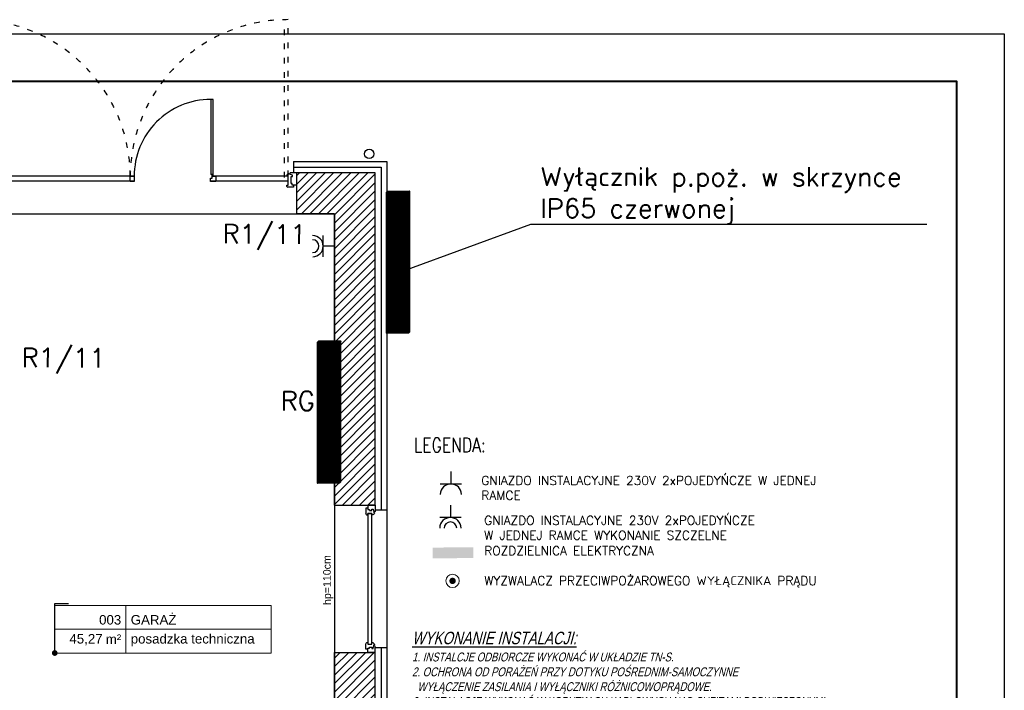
# Model space of a CAD drawing. Header units: millimetres. Extents: x 22250 to 51280, y -5012 to 7692.
# Tile 59 of 183: x 33390 to 34426, y 2942 to 3648. Entities that reach past the tile are written whole.
import ezdxf
from ezdxf import colors
from ezdxf.entities.mleader import LeaderData, LeaderLine
from ezdxf.enums import TextEntityAlignment as Align
from ezdxf.math import Vec2, Vec3

# ---------------------------------------------------------------- set-up
doc = ezdxf.new("R2010")
doc.units = ezdxf.units.MM
doc.linetypes.add('ACAD_ISO03W100', pattern=[30, 12, -18])
for name, color, linetype in [('E_Elektryka', 1, 'Continuous'), ('E_Gniazda', 1, 'Continuous'), ('E_podklad', 252, 'Continuous'), ('E_Tabelka', 7, 'Continuous'), ('E_Wlaczniki', 3, 'Continuous')]:
    doc.layers.add(name, color=color, linetype=linetype)
doc.layers.add('E_Obwody', color=3, linetype='Continuous', lineweight=13)
doc.styles.add('ARIAL', font='arial.ttf')
doc.styles.add('GEOS_018', font='GEOS_018.SHX', dxfattribs={"width": 0.8, "oblique": 14.99994, "height": 15})
doc.styles.add('romans', font='romans.shx')
doc.styles.get("Standard").update_dxf_attribs({"font": 'arial.ttf'})
doc.linetypes.add('BATTING', pattern='A,0.0001,-0.1,[134,ltypeshp.shx,S=0.1,R=0,X=-0.1,Y=0],-0.2,[134,ltypeshp.shx,S=0.1,R=180,X=0.1,Y=0],-0.1', length=0.4001)

# ---------------------------------------------------------------- blocks, each defined once
blk = doc.blocks.new('*U206')
at = {"color": 144}
for p, q in [((45, 0), (45, -8)), ((45, 0), (51.7, 0)), ((45, 0), (45, -8)), ((51.7, 0), (52.3, -1.6)), ((193.3, 0), (192.7, -1.6)), ((200, 0), (193.3, 0)), ((200, 0), (200, -8)), ((45, -8), (48.2, -8)), ((48.2, -8), (48.2, -9.9)), ((48.2, -8), (49.6, -8)), ((48.2, -9.9), (54.1, -9.9)), ((49.2, -2.4), (52.3, -1.6)), ((49.2, -3.7), (49.2, -2.4)), ((50.6, -3.7), (49.2, -3.7)), ((49.6, -8), (49.6, -6.1)), ((49.6, -6.1), (50.6, -6.1)), ((50.6, -6.1), (50.6, -3.7)), ((52.3, -1.6), (53.1, -1.6)), ((53.1, -1.6), (53, -1)), ((53.8, -8), (53.8, -3.7)), ((53.8, -3.7), (55.4, -3.7)), ((55.3, -8), (53.8, -8)), ((55.3, -9), (55.3, -8)), ((191.2, -3.7), (189.6, -3.7)), ((189.7, -9), (189.7, -8)), ((189.7, -8), (191.2, -8)), ((196.8, -9.9), (190.9, -9.9)), ((191.2, -8), (191.2, -3.7)), ((191.9, -1.6), (192, -1)), ((192.7, -1.6), (191.9, -1.6)), ((195.8, -2.4), (192.7, -1.6)), ((194.4, -6.1), (194.4, -3.7)), ((194.4, -3.7), (195.8, -3.7)), ((195.4, -6.1), (194.4, -6.1)), ((195.4, -8), (195.4, -6.1)), ((196.8, -8), (195.4, -8)), ((195.8, -3.7), (195.8, -2.4)), ((200, -8), (196.8, -8)), ((196.8, -8), (196.8, -9.9))]:
    blk.add_line(p, q, dxfattribs=at)
blk.add_lwpolyline([(53.8, -3.7), (191.2, -3.7), (191.2, -8), (53.8, -8)], close=True, dxfattribs=at)
for centre, radius, start, end in [((52.9, -3.5), 2.51, 356.8105, 86.8105), ((54, -8.4), 1.5, 273.3553, 335.6854), ((192.1, -3.5), 2.51, 93.1895, 183.1895), ((191, -8.4), 1.5, 204.3146, 266.6447)]:
    blk.add_arc(centre, radius, start, end, dxfattribs=at)
blk = doc.blocks.new('*U211')
at = {"lineweight": 5}
for p, q in [((-75, -25), (-75, 25)), ((-75, 25), (0, 25)), ((0, 0), (0, 25)), ((0, 25), (152.7, 25)), ((152.7, 25), (152.7, -25)), ((-75, -25), (0, -25)), ((152.7, -25), (0, -25))]:
    blk.add_line(p, q, dxfattribs=at)
at = {"lineweight": 5, "ltscale": 18.5}
for p, q in [((0, 25), (0, -25)), ((-75, 0), (152.7, 0))]:
    blk.add_line(p, q, dxfattribs=at)
at = {"lineweight": 5, "ltscale": 18.5, "insert": (-5, -10.4), "char_height": 10, "attachment_point": 6, "style": 'ARIAL'}
blk.add_mtext('\\A1;m²', dxfattribs=at)
at = {"lineweight": 5, "style": 'ARIAL'}
blk.add_attdef('1NR', text='', height=10, dxfattribs=at).set_placement((-5, 5), align=Align.RIGHT)
blk.add_attdef('2POM', (5, 5), '', height=10, dxfattribs=at)
blk.add_attdef('4PL2', text='', height=10, dxfattribs=at).set_placement((-24.6, -5), align=Align.TOP_RIGHT)
blk.add_attdef('3POS', text='', height=10, dxfattribs=at).set_placement((5, -5), align=Align.TOP_LEFT)
blk = doc.blocks.new('_Dot')
at = {"color": 0, "linetype": 'ByBlock', "lineweight": -2}
blk.add_line((-0.5, 0), (-1, 0), dxfattribs=at)
at = {"color": 0, "linetype": 'ByBlock', "const_width": 0.5}
blk.add_lwpolyline([(-0.25, 0, 1), (0.25, 0, 1)], format="xyb", close=True, dxfattribs=at)
blk = doc.blocks.new('*U966')
blk.add_lwpolyline([(-71, 0), (0, 0), (0, 42), (-71, 42)], close=True)
at = {"lineweight": 40}
blk.add_lwpolyline([(-68, 1), (-1, 1), (-1, 41), (-68, 41)], close=True, dxfattribs=at)

msp = doc.modelspace()

# ---------------------------------------------------------------- hatches: boundary and pattern name
at = {"layer": 'E_Elektryka', "lineweight": 50}
h = msp.add_hatch(dxfattribs=at)
h.set_pattern_fill('ANSI31', color=1, scale=0.131021, angle=90)
h.set_pattern_definition([(135, (7924.663603, -6716.103542), (-0.01158071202, -0.01158071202), [])])
h.paths.add_polyline_path([(33775.9, 3467.6), (33775.9, 3318.6), (33799.9, 3318.6), (33799.9, 3467.6)])
h = msp.add_hatch(dxfattribs=at)
h.set_pattern_fill('ANSI31', color=1, scale=0.131021, angle=90)
h.set_pattern_definition([(135, (7852.035801, -6873.976943), (-0.01158071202, -0.01158071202), [])])
h.paths.add_polyline_path([(33703.3, 3309.7), (33703.3, 3160.8), (33727.3, 3160.8), (33727.3, 3309.7)])
at = {"layer": 'E_podklad'}
h = msp.add_hatch(dxfattribs=at)
h.set_pattern_fill('ANSI31', color=256, scale=2)
h.set_pattern_definition([(45, (16286.52, -15796.4403), (-4.490128, 4.490128), [])])
h.paths.add_polyline_path([(33764, 3487.1), (33681, 3487.1), (33681, 3474.1), (33681, 3444.1), (33721, 3444.1), (33721, 3137.1), (33764, 3137.1)])
h.paths.add_polyline_path([(33764, 2982.1), (33756, 2982.1), (33721, 2982.1), (33721, 2864.1), (33764, 2864.1)])
h.paths.add_polyline_path([(33764, 2709.1), (33721, 2709.1), (33721, 2485.1), (33691, 2485.1), (33691, 2420.1), (33721, 2420.1), (33721, 2058.1), (33360, 2058.1), (33336, 2058.1), (33294, 2058.1), (33294, 2015.1), (33764, 2015.1)])
h.paths.add_polyline_path([(33331, 3487.1), (33224, 3487.1), (33224, 3446.1), (33255, 3446.1), (33255, 3320.1), (33298, 3320.1), (33298, 3444.1), (33331, 3444.1)])
h.paths.add_polyline_path([(33485, 2420.1), (33485, 2485.1), (33360, 2485.1), (33360, 3277.1), (33360, 3320.1), (33255, 3320.1), (33209, 3320.1), (33209, 3277.1), (33290, 3277.1), (33290, 2307.1), (33360, 2307.1), (33360, 2420.1)])
at = {"layer": 'E_Tabelka', "ltscale": 10}
msp.add_hatch(color=1, dxfattribs=at).paths.add_polyline_path([(33867.1, 3081.4), (33867.1, 3092.7), (33824.3, 3092.5), (33824.4, 3081.2)])
at = {"layer": 'E_Wlaczniki', "linetype": 'ByBlock', "lineweight": 30}
msp.add_hatch(color=1, dxfattribs=at).paths.add_polyline_path([(33848.7, 3057.4, 1), (33841.9, 3057.4, 1)])

# ---------------------------------------------------------------- linework, layer by layer
at = {"layer": 'E_Gniazda'}
for p, q in [((33709.1, 3398.7), (33709, 3421.2)), ((33721.2, 3410), (33709.1, 3409.9))]:
    msp.add_line(p, q, dxfattribs=at)
for radius in [11.3, 6.75]:
    msp.add_arc((33697.8, 3409.9), radius, 271.6428, 88.8602, dxfattribs=at)
at = {"layer": 'E_podklad', "linetype": 'ACAD_ISO03W100', "ltscale": 0.5, "transparency": 33554559}
for p, q in [((33668.4, 3482.3), (33668.4, 3647.3)), ((33672.3, 3483.5), (33672.3, 3648.5))]:
    msp.add_line(p, q, dxfattribs=at)
at = {"layer": 'E_podklad', "ltscale": 2}
for p, q in [((33678, 3499.1), (33678, 3487.1)), ((33681, 3487.1), (33681, 3444.1)), ((33721, 3444.1), (33681, 3444.1)), ((33721, 3137.1), (33721, 3444.1)), ((33721, 3137.1), (33764, 3137.1)), ((33721, 3137.1), (33721, 2982.1)), ((33764, 3132.1), (33776, 3132.1)), ((33776, 3132.1), (33776, 2987.1)), ((33764, 2987.1), (33776, 2987.1)), ((33721, 2864.1), (33721, 2982.1)), ((33721, 2982.1), (33764, 2982.1))]:
    msp.add_line(p, q, dxfattribs=at)
at = {"layer": 'E_podklad', "transparency": 33554559}
for p, q in [((33592.1, 3485.4), (33590.7, 3485.4)), ((33592.1, 3484), (33592.1, 3485.4)), ((33592.4, 3481.7), (33592.4, 3483.5)), ((33672.3, 3483.5), (33670.6, 3483.5)), ((33672.3, 3474.2), (33672.3, 3483.5)), ((33672.9, 3485.6), (33673, 3486.1)), ((33673.7, 3485.6), (33672.9, 3485.6)), ((33674.3, 3487.1), (33673.7, 3485.6)), ((33676.8, 3484.7), (33673.7, 3485.6)), ((33681, 3487.1), (33674.3, 3487.1)), ((33675.4, 3476.1), (33675.4, 3483.4)), ((33675.4, 3483.4), (33676.8, 3483.4)), ((33676.8, 3483.4), (33676.8, 3484.7)), ((33681, 3487.1), (33681, 3474.1)), ((33681, 3487.1), (33681, 3474.1)), ((33590.6, 3481.7), (33592.4, 3481.7)), ((33670.7, 3473.1), (33670.7, 3474.2)), ((33670.7, 3474.2), (33672.3, 3474.2)), ((33676.4, 3476.1), (33675.4, 3476.1)), ((33676.4, 3474.1), (33676.4, 3476.1)), ((33677.8, 3474.1), (33676.4, 3474.1)), ((33681, 3474.1), (33677.8, 3474.1)), ((33677.8, 3474.1), (33677.8, 3472.2)), ((33677.8, 3472.2), (33672, 3472.2))]:
    msp.add_line(p, q, dxfattribs=at)
for points in [[(33593.4, 3484), (33593.4, 3564.5), (33590.7, 3564.5), (33590.7, 3485.4)], [(33510.2, 3483.5), (33339.8, 3483.5), (33339.8, 3478.8), (33510.2, 3478.8)], [(33506, 3478.1), (33506, 3483.5), (33510.2, 3483.5), (33510.2, 3478.1), (33506, 3478.1)], [(33590.6, 3478.8), (33672.3, 3478.8), (33672.3, 3483.5), (33592.4, 3483.5)], [(33592.4, 3483.5), (33596, 3483.5), (33596, 3478.1), (33590.6, 3478.1)], [(33592.1, 3484), (33593.4, 3484)], [(33590.6, 3478.1), (33590.6, 3481.7)]]:
    msp.add_lwpolyline(points, dxfattribs=at)
at = {"layer": 'E_podklad', "ltscale": 2}
for points in [[(33678, 3499.1), (33776, 3499.1), (33776, 3132.1)], [(33764, 3137.1), (33764, 3487.1), (33681, 3487.1)], [(33298, 3444.1), (33721, 3444.1), (33721, 2485.1), (33691, 2485.1), (33691, 2420.1), (33721, 2420.1), (33721, 2058.1), (33485, 2058.1), (33485, 2485.1), (33360, 2485.1), (33360, 3320.1), (33298, 3320.1), (33298, 3444.1)], [(33776, 2987.1), (33776, 2859.1)], [(33764, 2864.1), (33764, 2982.1)]]:
    msp.add_lwpolyline(points, dxfattribs=at)
at = {"layer": 'E_podklad', "linetype": 'BATTING', "ltscale": 14}
for points in [[(33678, 3493.1), (33770, 3493.1), (33770, 3132.1)], [(33770, 2987.1), (33770, 2859.1)]]:
    msp.add_lwpolyline(points, dxfattribs=at)
at = {"layer": 'E_podklad'}
msp.add_circle((33757.6, 3507.1), 5, dxfattribs=at)
at = {"layer": 'E_podklad', "linetype": 'ACAD_ISO03W100', "ltscale": 0.5, "transparency": 33554559}
for centre, start, end in [((33340.3, 3482.8), 0.2449, 90.1867), ((33671.7, 3482.8), 89.8133, 179.7551)]:
    msp.add_arc(centre, 165.7, start, end, dxfattribs=at)
at = {"layer": 'E_podklad', "transparency": 33554559}
for centre, radius, start, end in [((33590.7, 3484), 80.5, 89.9989, 180.3548), ((33673.1, 3483.6), 2.51, 93.1895, 183.1895), ((33672, 3473.7), 1.5, 204.3146, 266.6447)]:
    msp.add_arc(centre, radius, start, end, dxfattribs=at)
at = {"layer": 'E_Tabelka'}
for p, q in [((33843.6, 3172.6), (33843.6, 3160.4)), ((33854.7, 3159.4), (33832.2, 3159.4)), ((33843.2, 3137.2), (33843.2, 3125.1)), ((33854.3, 3124.1), (33831.8, 3124.1))]:
    msp.add_line(p, q, dxfattribs=at)
for centre, radius in [((33843.5, 3148.2), 11.3), ((33843.1, 3112.8), 11.3), ((33843.1, 3112.8), 6.75)]:
    msp.add_arc(centre, radius, 1.3915, 178.6085, dxfattribs=at)
at = {"layer": 'E_Wlaczniki', "color": 1, "linetype": 'ByBlock', "lineweight": 9, "ltscale": 0.5}
msp.add_circle((33845.3, 3057.4), 7.03, dxfattribs=at)

# ---------------------------------------------------------------- block references
at = {"xscale": 50, "yscale": 50, "zscale": 50}
msp.add_blockref('*U966', (34426.2, 1533.2), dxfattribs=at)
at = {"layer": 'E_podklad', "transparency": 33554559, "xscale": -1, "rotation": 270}
msp.add_blockref('*U206', (33764, 2937.1), dxfattribs=at)
at = {"layer": 'E_podklad'}
msp.add_blockref('*U211', (33501.5, 3006.4), dxfattribs=at).add_auto_attribs({'1NR': '003', '2POM': 'GARAŻ', '3POS': 'posadzka techniczna ', '4PL2': '45,27'})

# ---------------------------------------------------------------- texts
at = {"layer": 'E_Obwody', "linetype": 'Continuous', "lineweight": 20, "char_height": 20, "width": 38.22, "attachment_point": 1, "rotation": 359.5659}
for insert in [(33603.2, 3433), (33391.7, 3302.6)]:
    msp.add_mtext('{\\Fsimplex,bigfont|c0;R1/11}', dxfattribs=dict(at, insert=insert))
at = {"layer": 'E_Obwody', "linetype": 'Continuous', "lineweight": 20, "insert": (33664.4, 3257), "char_height": 20, "width": 51.941, "attachment_point": 1}
msp.add_mtext('\\pxt1.359008;{\\Fsimplex|c0;\\C1;RG}', dxfattribs=at)
at = {"layer": 'E_podklad', "transparency": 33554559, "insert": (33714.3, 3058.2), "char_height": 8, "attachment_point": 5, "rotation": 90.4248}
msp.add_mtext_dynamic_manual_height_columns('hp=110cm', width=44.391, gutter_width=12.5, heights=[0], dxfattribs=at)
at = {"layer": 'E_Tabelka', "style": 'romans', "width": 0.8}
msp.add_text('LEGENDA:', height=15, dxfattribs=at).set_placement((33804.7, 3192.9))
at = {"layer": 'E_Tabelka', "linetype": 'ByBlock', "char_height": 9.375, "attachment_point": 1}
for s, insert, width in [('{\\Fsimplex|c238;GNIAZDO INSTALACYJNE 230V 2xPOJEDYŃCZE W JEDNEJ\\PRAMCE}', (33875.7, 3167.8), 644.84), ('{\\Fsimplex|c238;GNIAZDO INSTALACYJNE 230V 2xPOJEDYŃCZE\\PW JEDNEJ RAMCE WYKONANIE SZCZELNE}', (33878.6, 3125.8), 828.387), ('{\\Fsimplex|c238;ROZDZIELNICA ELEKTRYCZNA }', (33878.6, 3093.8), 828.387), ('{\\Fsimplex|c238;WYZWALACZ PRZECIWPOŻAROWEGO WYŁĄCZNIKA PRĄDU}', (33878.7, 3062.3), 828.387)]:
    msp.add_mtext(s, dxfattribs=dict(at, insert=insert, width=width))
at = {"layer": 'E_Tabelka', "color": 7, "insert": (33802.7, 3003.8), "char_height": 18, "width": 991.16, "attachment_point": 1, "style": 'GEOS_018'}
msp.add_mtext('{\\L\\Q15;\\H0.72917x;WYKONANIE INSTALACJI:\\P\\l\\H0.714285x;1. INSTALCJE ODBIORCZE WYKONAĆ W UKŁADZIE TN-S.\\P2. OCHRONA OD PORAŻEŃ PRZY DOTYKU POŚREDNIM-SAMOCZYNNE\\P  WYŁĄCZENIE ZASILANIA I WYŁĄCZNIKI RÓŻNICOWOPRĄDOWE.\\P3. INSTALACJE WYKONAĆ W KORYTKACH KABLOWYCH NAD SUFITAMI PODWIESZONYMI\\P  ORAZ W BRUZDACH POD TYNKIEM; OSPRZĘT P/T. WSZYSTKIE PRZEWODY UKŁADAĆ \\P  W RURACH OSŁONOWYCH\\P4. INSTALACJE GNIAZD WTYCZKOWYCH WYKONAĆ PRZEWODEM\\P  N2XH-J 3x2,5mm2.\\P5. WYSOKOŚĆ MONTAŻOWA GNIAZD WTYKOWYCH.:\\P^I- GN. WTYKOWE OGÓLNE W POMIESZCZENIACH h=0,3m\\P\\C1;7. OZNACZENIE RG/1 OZNACZA OBWÓD NR.1 ROZDZIELNICY RG\\P8. GNIAZDA MUSZĄ BYĆ WYPOSAŻONE W SPECJALNE PRZESŁONY TORÓW PRĄDOWYCH.\\P}', dxfattribs=at)

# ---------------------------------------------------------------- leaders
at = {"layer": 'E_Gniazda', "color": 30, "linetype": 'ByBlock', "lineweight": -3, "ltscale": 20}
ml = msp.add_multileader_mtext('Standard', dxfattribs=at)
ml.set_content('{\\Fsimplex|c0;Wyłącznik p.poż. w skrzynce\\PIP65 czerwonej}', color=30)
ml.set_leader_properties()
ml.build(insert=Vec2(0, 0))
ml.multileader.update_dxf_attribs({"text_left_attachment_type": 5, "text_right_attachment_type": 5})
ctx = ml.context
ctx.base_point, ctx.char_height, ctx.plane_origin = Vec3(33935.6, 3433.2), 20, Vec3(35692.2, 3449.1)
ctx.left_attachment, ctx.right_attachment = 5, 5
notes = []
notes.append((ctx, [(0, (1, 1, 0), (33927.6, 3433.2), (1, 0), 8, [(6, [(33790, 3382.4)], 0, [])])]))
ctx.mtext.insert, ctx.mtext.flow_direction = Vec3(33937.6, 3493.2), 5
at = {"layer": 'E_podklad'}
ml = msp.add_multileader_mtext('Standard', dxfattribs=at)
ml.set_content('', color=256)
ml.set_leader_properties()
ml.set_arrow_properties(name='DOT')
ml.build(insert=Vec2(0, 0))
ml.multileader.update_dxf_attribs({"arrow_head_size": 6})
ctx = ml.context
ctx.base_point, ctx.arrow_head_size, ctx.plane_origin = Vec3(33441, 3033.4), 6, Vec3(33224.5, 3499.1)
notes.append((ctx, [(0, (1, 1, 0), (33426.5, 3033.4), (1, 0), 14.5, [(0, [(33426.5, 2981.4)], 0, [])])]))
ctx.mtext.insert, ctx.mtext.flow_direction = Vec3(33443, 3033.4), 5
for ctx, leaders in notes:
    for number, flags, end, landing, length, lines in leaders:
        leader = LeaderData()
        leader.index, (leader.has_last_leader_line, leader.has_dogleg_vector, leader.attachment_direction) = number, flags
        leader.last_leader_point, leader.dogleg_vector, leader.dogleg_length = Vec3(end), Vec3(landing), length
        for number, points, colour, breaks in lines:
            line = LeaderLine()
            line.index, line.vertices, line.color, line.breaks = number, Vec3.list(points), colors.encode_raw_color(colour), breaks
            leader.lines.append(line)
        ctx.leaders.append(leader)

doc.saveas('drawing.dxf')
